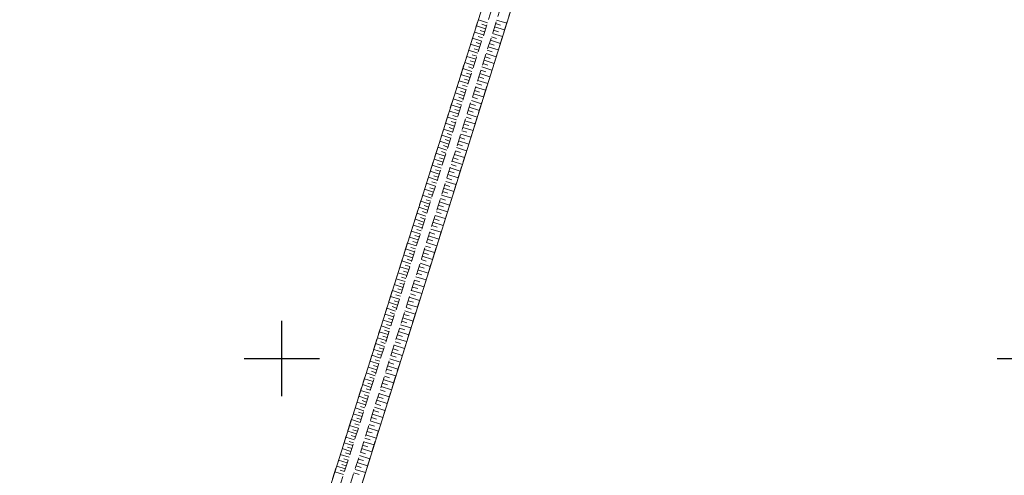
# Model space of a CAD drawing. Header units: metres. Extents: x 5548743 to 5556416, y 5707500 to 5714000.
# Tile 101 of 203: x 5553165 to 5553296, y 5711284 to 5711345. Entities that reach past the tile are written whole.
import ezdxf

# ---------------------------------------------------------------- set-up
doc = ezdxf.new("R2010")
doc.units = ezdxf.units.M
doc.header["$MEASUREMENT"] = 0
doc.linetypes.add('1.5_0.75', pattern=[2.25, 1.5, -0.75])
doc.layers.get('0').update_dxf_attribs({"color": 2, "linetype": 'CONTINUOUS', "lineweight": 5})
for name, color, linetype in [('000 Inne (niezydentyfikowane)', 7, 'CONTINUOUS'), ('skarpa nieumocniona', 7, 'CONTINUOUS'), ('woda stojąca', 7, 'CONTINUOUS'), ('Wstawianie ramki sekcyjnej z opisem', 7, 'CONTINUOUS')]:
    doc.layers.add(name, color=color, linetype=linetype)

# ---------------------------------------------------------------- blocks, each defined once
blk = doc.blocks.new('RAMKA1000K')
at = {"color": 0}
for p, q in [((400, 295), (400, 305)), ((395, 300), (405, 300)), ((495, 300), (505, 300))]:
    blk.add_line(p, q, dxfattribs=at)

msp = doc.modelspace()

# ---------------------------------------------------------------- linework, layer by layer
at = {"layer": '000 Inne (niezydentyfikowane)', "color": 252, "linetype": 'Continuous', "lineweight": 18, "flags": 128}
for points in [[(5553227.33, 5711344.65), (5553226.11, 5711345.04)], [(5553227.2, 5711344.24), (5553226.59, 5711344.44)], [(5553228.4, 5711344.54), (5553229.07, 5711344.33)], [(5553228.54, 5711344.99), (5553229.87, 5711344.57)], [(5553226.81, 5711343.02), (5553225.59, 5711343.41)], [(5553227.07, 5711343.84), (5553225.85, 5711344.22)], [(5553226.94, 5711343.43), (5553226.33, 5711343.62)], [(5553227.98, 5711343.21), (5553229.32, 5711342.79)], [(5553228.12, 5711343.66), (5553228.79, 5711343.45)], [(5553228.26, 5711344.1), (5553229.59, 5711343.68)], [(5553226.55, 5711342.21), (5553225.33, 5711342.6)], [(5553226.42, 5711341.81), (5553225.81, 5711342)], [(5553226.68, 5711342.62), (5553226.07, 5711342.81)], [(5553227.56, 5711341.88), (5553228.23, 5711341.67)], [(5553227.7, 5711342.32), (5553229.04, 5711341.9)], [(5553227.84, 5711342.77), (5553228.51, 5711342.56)], [(5553226.03, 5711340.59), (5553224.82, 5711340.98)], [(5553226.29, 5711341.4), (5553225.08, 5711341.79)], [(5553226.16, 5711341), (5553225.56, 5711341.19)], [(5553227.14, 5711340.55), (5553228.48, 5711340.13)], [(5553227.28, 5711340.99), (5553227.95, 5711340.78)], [(5553227.42, 5711341.44), (5553228.76, 5711341.02)], [(5553225.52, 5711338.97), (5553224.31, 5711339.36)], [(5553225.78, 5711339.78), (5553224.56, 5711340.17)], [(5553225.65, 5711339.38), (5553225.04, 5711339.57)], [(5553225.91, 5711340.19), (5553225.3, 5711340.38)], [(5553226.72, 5711339.21), (5553227.39, 5711339)], [(5553226.86, 5711339.66), (5553228.2, 5711339.24)], [(5553227, 5711340.1), (5553227.67, 5711339.89)], [(5553225.26, 5711338.16), (5553224.05, 5711338.55)], [(5553225.13, 5711337.76), (5553224.53, 5711337.95)], [(5553225.39, 5711338.57), (5553224.78, 5711338.76)], [(5553226.44, 5711338.32), (5553227.11, 5711338.11)], [(5553226.58, 5711338.77), (5553227.92, 5711338.35)], [(5553224.75, 5711336.55), (5553223.54, 5711336.93)], [(5553225.01, 5711337.36), (5553223.79, 5711337.74)], [(5553224.88, 5711336.95), (5553224.27, 5711337.15)], [(5553226.02, 5711336.98), (5553227.36, 5711336.56)], [(5553226.16, 5711337.43), (5553226.83, 5711337.22)], [(5553226.3, 5711337.88), (5553227.64, 5711337.45)], [(5553224.23, 5711334.94), (5553223.03, 5711335.32)], [(5553224.49, 5711335.74), (5553223.28, 5711336.13)], [(5553224.36, 5711335.34), (5553223.76, 5711335.53)], [(5553224.62, 5711336.15), (5553224.01, 5711336.34)], [(5553225.6, 5711335.65), (5553226.27, 5711335.43)], [(5553225.74, 5711336.09), (5553227.08, 5711335.67)], [(5553225.88, 5711336.54), (5553226.55, 5711336.33)], [(5553223.98, 5711334.13), (5553222.77, 5711334.51)], [(5553224.11, 5711334.53), (5553223.5, 5711334.73)], [(5553225.18, 5711334.31), (5553226.52, 5711333.88)], [(5553225.32, 5711334.75), (5553225.99, 5711334.54)], [(5553225.46, 5711335.2), (5553226.8, 5711334.78)], [(5553223.47, 5711332.52), (5553222.26, 5711332.9)], [(5553223.72, 5711333.33), (5553222.51, 5711333.71)], [(5553223.59, 5711332.92), (5553222.99, 5711333.12)], [(5553223.85, 5711333.73), (5553223.25, 5711333.92)], [(5553224.76, 5711332.96), (5553225.43, 5711332.75)], [(5553224.9, 5711333.41), (5553226.24, 5711332.99)], [(5553225.04, 5711333.86), (5553225.71, 5711333.65)], [(5553223.21, 5711331.72), (5553222, 5711332.1)], [(5553223.08, 5711331.32), (5553222.48, 5711331.51)], [(5553223.34, 5711332.12), (5553222.74, 5711332.31)], [(5553224.33, 5711331.62), (5553225.68, 5711331.2)], [(5553224.47, 5711332.07), (5553225.15, 5711331.86)], [(5553224.62, 5711332.52), (5553225.96, 5711332.09)], [(5553222.7, 5711330.11), (5553221.5, 5711330.49)], [(5553222.95, 5711330.91), (5553221.75, 5711331.3)], [(5553222.83, 5711330.51), (5553222.22, 5711330.7)], [(5553223.91, 5711330.28), (5553224.58, 5711330.07)], [(5553224.05, 5711330.73), (5553225.4, 5711330.3)], [(5553224.19, 5711331.17), (5553224.86, 5711330.96)], [(5553222.19, 5711328.51), (5553220.99, 5711328.89)], [(5553222.44, 5711329.31), (5553221.24, 5711329.69)], [(5553222.32, 5711328.91), (5553221.72, 5711329.1)], [(5553222.57, 5711329.71), (5553221.97, 5711329.9)], [(5553223.49, 5711328.93), (5553224.83, 5711328.51)], [(5553223.63, 5711329.38), (5553224.3, 5711329.17)], [(5553223.77, 5711329.83), (5553225.11, 5711329.41)], [(5553221.93, 5711327.71), (5553220.73, 5711328.09)], [(5553221.81, 5711327.31), (5553221.21, 5711327.5)], [(5553222.06, 5711328.11), (5553221.46, 5711328.3)], [(5553223.06, 5711327.59), (5553223.74, 5711327.37)], [(5553223.2, 5711328.03), (5553224.55, 5711327.61)], [(5553223.34, 5711328.48), (5553224.02, 5711328.27)], [(5553221.42, 5711326.11), (5553220.23, 5711326.49)], [(5553221.68, 5711326.91), (5553220.48, 5711327.29)], [(5553221.55, 5711326.51), (5553220.95, 5711326.7)], [(5553222.64, 5711326.24), (5553223.99, 5711325.81)], [(5553222.78, 5711326.69), (5553223.45, 5711326.47)], [(5553222.92, 5711327.14), (5553224.27, 5711326.71)], [(5553220.92, 5711324.51), (5553219.72, 5711324.89)], [(5553221.17, 5711325.31), (5553219.97, 5711325.69)], [(5553221.04, 5711324.91), (5553220.44, 5711325.1)], [(5553221.3, 5711325.71), (5553220.7, 5711325.9)], [(5553222.21, 5711324.89), (5553222.89, 5711324.67)], [(5553222.35, 5711325.34), (5553223.7, 5711324.91)], [(5553222.5, 5711325.79), (5553223.17, 5711325.57)], [(5553220.66, 5711323.71), (5553219.47, 5711324.09)], [(5553220.79, 5711324.11), (5553220.19, 5711324.3)], [(5553221.79, 5711323.54), (5553223.14, 5711323.11)], [(5553221.93, 5711323.99), (5553222.6, 5711323.77)], [(5553222.07, 5711324.44), (5553223.42, 5711324.01)], [(5553220.16, 5711322.12), (5553218.96, 5711322.5)], [(5553220.41, 5711322.91), (5553219.21, 5711323.29)], [(5553220.28, 5711322.52), (5553219.68, 5711322.71)], [(5553220.54, 5711323.31), (5553219.94, 5711323.5)], [(5553221.5, 5711322.64), (5553222.86, 5711322.21)], [(5553221.64, 5711323.09), (5553222.32, 5711322.87)], [(5553219.65, 5711320.53), (5553218.46, 5711320.91)], [(5553219.9, 5711321.32), (5553218.71, 5711321.7)], [(5553219.78, 5711320.92), (5553219.18, 5711321.11)], [(5553220.03, 5711321.72), (5553219.43, 5711321.91)], [(5553221.08, 5711321.28), (5553221.75, 5711321.07)], [(5553221.22, 5711321.73), (5553222.57, 5711321.31)], [(5553221.36, 5711322.18), (5553222.04, 5711321.97)], [(5553219.4, 5711319.73), (5553218.2, 5711320.11)], [(5553219.52, 5711320.13), (5553218.93, 5711320.32)], [(5553220.65, 5711319.93), (5553222.01, 5711319.5)], [(5553220.79, 5711320.38), (5553221.47, 5711320.17)], [(5553220.93, 5711320.83), (5553222.29, 5711320.4)], [(5553218.89, 5711318.14), (5553217.7, 5711318.52)], [(5553219.14, 5711318.94), (5553217.95, 5711319.32)], [(5553219.02, 5711318.54), (5553218.42, 5711318.73)], [(5553219.27, 5711319.33), (5553218.67, 5711319.52)], [(5553220.22, 5711318.57), (5553220.9, 5711318.36)], [(5553220.37, 5711319.02), (5553221.72, 5711318.6)], [(5553220.51, 5711319.48), (5553221.19, 5711319.26)], [(5553218.64, 5711317.35), (5553217.45, 5711317.73)], [(5553218.51, 5711316.95), (5553217.92, 5711317.14)], [(5553218.76, 5711317.75), (5553218.17, 5711317.94)], [(5553219.8, 5711317.21), (5553221.15, 5711316.79)], [(5553219.94, 5711317.67), (5553220.62, 5711317.45)], [(5553220.08, 5711318.12), (5553221.44, 5711317.69)], [(5553218.13, 5711315.77), (5553216.95, 5711316.14)], [(5553218.39, 5711316.56), (5553217.2, 5711316.94)], [(5553218.26, 5711316.16), (5553217.67, 5711316.35)], [(5553219.37, 5711315.86), (5553220.05, 5711315.64)], [(5553219.51, 5711316.31), (5553220.87, 5711315.88)], [(5553219.65, 5711316.76), (5553220.33, 5711316.55)], [(5553217.63, 5711314.18), (5553216.44, 5711314.56)], [(5553217.88, 5711314.97), (5553216.69, 5711315.35)], [(5553217.76, 5711314.58), (5553217.16, 5711314.77)], [(5553218.01, 5711315.37), (5553217.41, 5711315.56)], [(5553218.94, 5711314.5), (5553220.3, 5711314.07)], [(5553219.08, 5711314.95), (5553219.76, 5711314.74)], [(5553219.22, 5711315.4), (5553220.58, 5711314.97)], [(5553217.38, 5711313.39), (5553216.19, 5711313.77)], [(5553217.25, 5711313), (5553216.66, 5711313.19)], [(5553217.5, 5711313.79), (5553216.91, 5711313.98)], [(5553218.51, 5711313.14), (5553219.19, 5711312.92)], [(5553218.65, 5711313.59), (5553220.01, 5711313.16)], [(5553218.8, 5711314.04), (5553219.48, 5711313.83)], [(5553216.88, 5711311.81), (5553215.69, 5711312.19)], [(5553217.13, 5711312.6), (5553215.94, 5711312.98)], [(5553217, 5711312.21), (5553216.41, 5711312.4)], [(5553218.08, 5711311.77), (5553219.44, 5711311.34)], [(5553218.22, 5711312.23), (5553218.91, 5711312.01)], [(5553218.37, 5711312.68), (5553219.73, 5711312.25)], [(5553216.37, 5711310.24), (5553215.19, 5711310.61)], [(5553216.62, 5711311.03), (5553215.44, 5711311.4)], [(5553216.5, 5711310.63), (5553215.91, 5711310.82)], [(5553216.75, 5711311.42), (5553216.16, 5711311.61)], [(5553217.8, 5711310.87), (5553219.16, 5711310.44)], [(5553217.94, 5711311.32), (5553218.62, 5711311.1)], [(5553216.12, 5711309.45), (5553214.94, 5711309.83)], [(5553216, 5711309.06), (5553215.41, 5711309.24)], [(5553216.25, 5711309.84), (5553215.66, 5711310.03)], [(5553217.37, 5711309.5), (5553218.05, 5711309.29)], [(5553217.51, 5711309.96), (5553218.87, 5711309.53)], [(5553217.65, 5711310.41), (5553218.33, 5711310.2)], [(5553215.62, 5711307.88), (5553214.44, 5711308.25)], [(5553215.87, 5711308.66), (5553214.69, 5711309.04)], [(5553215.75, 5711308.27), (5553215.16, 5711308.46)], [(5553216.94, 5711308.14), (5553218.3, 5711307.71)], [(5553217.08, 5711308.59), (5553217.76, 5711308.38)], [(5553217.22, 5711309.05), (5553218.59, 5711308.62)], [(5553215.12, 5711306.31), (5553213.95, 5711306.68)], [(5553215.37, 5711307.09), (5553214.19, 5711307.47)], [(5553215.25, 5711306.7), (5553214.66, 5711306.89)], [(5553215.5, 5711307.48), (5553214.91, 5711307.67)], [(5553216.51, 5711306.77), (5553217.19, 5711306.56)], [(5553216.65, 5711307.23), (5553218.02, 5711306.8)], [(5553216.79, 5711307.68), (5553217.48, 5711307.47)], [(5553214.87, 5711305.52), (5553213.7, 5711305.9)], [(5553214.75, 5711305.13), (5553214.16, 5711305.32)], [(5553215, 5711305.91), (5553214.41, 5711306.1)], [(5553216.08, 5711305.41), (5553217.44, 5711304.97)], [(5553216.22, 5711305.86), (5553216.9, 5711305.65)], [(5553216.36, 5711306.32), (5553217.73, 5711305.89)], [(5553214.37, 5711303.96), (5553213.2, 5711304.33)], [(5553214.62, 5711304.74), (5553213.45, 5711305.11)], [(5553214.5, 5711304.35), (5553213.91, 5711304.53)], [(5553215.64, 5711304.04), (5553216.33, 5711303.82)], [(5553215.79, 5711304.49), (5553217.16, 5711304.06)], [(5553215.93, 5711304.95), (5553216.62, 5711304.73)], [(5553213.88, 5711302.39), (5553212.7, 5711302.76)], [(5553214.13, 5711303.17), (5553212.95, 5711303.55)], [(5553214, 5711302.78), (5553213.41, 5711302.97)], [(5553214.25, 5711303.56), (5553213.66, 5711303.75)], [(5553215.21, 5711302.67), (5553216.58, 5711302.24)], [(5553215.36, 5711303.13), (5553216.04, 5711302.91)], [(5553215.5, 5711303.58), (5553216.87, 5711303.15)], [(5553213.63, 5711301.61), (5553212.46, 5711301.98)], [(5553213.5, 5711301.22), (5553212.92, 5711301.41)], [(5553213.75, 5711302), (5553213.17, 5711302.19)], [(5553214.78, 5711301.3), (5553215.47, 5711301.08)], [(5553214.93, 5711301.76), (5553216.3, 5711301.33)], [(5553215.07, 5711302.21), (5553215.75, 5711302)], [(5553213.13, 5711300.05), (5553211.96, 5711300.42)], [(5553213.38, 5711300.83), (5553212.21, 5711301.2)], [(5553213.26, 5711300.44), (5553212.67, 5711300.62)], [(5553214.49, 5711300.39), (5553215.18, 5711300.17)], [(5553214.64, 5711300.84), (5553216.01, 5711300.41)], [(5553212.64, 5711298.49), (5553211.47, 5711298.86)], [(5553212.88, 5711299.27), (5553211.71, 5711299.64)], [(5553212.76, 5711298.88), (5553212.17, 5711299.06)], [(5553213.01, 5711299.66), (5553212.42, 5711299.84)], [(5553214.06, 5711299.02), (5553215.43, 5711298.58)], [(5553214.21, 5711299.47), (5553214.89, 5711299.26)], [(5553214.35, 5711299.93), (5553215.72, 5711299.5)], [(5553212.39, 5711297.71), (5553211.22, 5711298.08)], [(5553212.26, 5711297.32), (5553211.68, 5711297.51)], [(5553212.51, 5711298.1), (5553211.93, 5711298.29)], [(5553213.63, 5711297.64), (5553214.32, 5711297.43)], [(5553213.78, 5711298.1), (5553215.15, 5711297.67)], [(5553213.92, 5711298.56), (5553214.61, 5711298.34)], [(5553211.89, 5711296.16), (5553210.73, 5711296.53)], [(5553212.14, 5711296.93), (5553210.97, 5711297.3)], [(5553212.02, 5711296.54), (5553211.43, 5711296.73)], [(5553213.2, 5711296.27), (5553214.57, 5711295.84)], [(5553213.34, 5711296.73), (5553214.03, 5711296.51)], [(5553213.49, 5711297.19), (5553214.86, 5711296.75)], [(5553211.4, 5711294.6), (5553210.23, 5711294.97)], [(5553211.64, 5711295.38), (5553210.48, 5711295.75)], [(5553211.52, 5711294.99), (5553210.94, 5711295.18)], [(5553211.77, 5711295.77), (5553211.19, 5711295.95)], [(5553212.77, 5711294.9), (5553213.45, 5711294.68)], [(5553212.91, 5711295.36), (5553214.28, 5711294.92)], [(5553213.05, 5711295.81), (5553213.74, 5711295.6)], [(5553211.15, 5711293.83), (5553209.99, 5711294.2)], [(5553211.03, 5711293.44), (5553210.45, 5711293.62)], [(5553211.27, 5711294.21), (5553210.69, 5711294.4)], [(5553212.33, 5711293.52), (5553213.71, 5711293.09)], [(5553212.48, 5711293.98), (5553213.16, 5711293.76)], [(5553212.62, 5711294.44), (5553214, 5711294.01)], [(5553210.66, 5711292.28), (5553209.5, 5711292.65)], [(5553210.9, 5711293.05), (5553209.74, 5711293.42)], [(5553210.78, 5711292.66), (5553210.2, 5711292.85)], [(5553211.9, 5711292.15), (5553212.59, 5711291.93)], [(5553212.04, 5711292.61), (5553213.42, 5711292.17)], [(5553212.19, 5711293.06), (5553212.88, 5711292.85)], [(5553210.17, 5711290.73), (5553209.01, 5711291.1)], [(5553210.41, 5711291.5), (5553209.25, 5711291.87)], [(5553210.29, 5711291.12), (5553209.71, 5711291.3)], [(5553210.53, 5711291.89), (5553209.95, 5711292.07)], [(5553211.61, 5711291.23), (5553212.3, 5711291.01)], [(5553211.75, 5711291.69), (5553213.13, 5711291.25)], [(5553209.67, 5711289.18), (5553208.52, 5711289.55)], [(5553209.92, 5711289.96), (5553208.76, 5711290.33)], [(5553209.8, 5711289.57), (5553209.22, 5711289.75)], [(5553210.04, 5711290.34), (5553209.46, 5711290.53)], [(5553211.18, 5711289.85), (5553212.55, 5711289.42)], [(5553211.32, 5711290.31), (5553212.01, 5711290.09)], [(5553211.47, 5711290.77), (5553212.84, 5711290.34)], [(5553209.43, 5711288.41), (5553208.27, 5711288.78)], [(5553209.31, 5711288.03), (5553208.73, 5711288.21)], [(5553209.55, 5711288.8), (5553208.97, 5711288.98)], [(5553210.74, 5711288.47), (5553211.43, 5711288.26)], [(5553210.89, 5711288.93), (5553212.27, 5711288.5)], [(5553211.03, 5711289.39), (5553211.72, 5711289.17)], [(5553208.94, 5711286.87), (5553207.78, 5711287.24)], [(5553209.18, 5711287.64), (5553208.03, 5711288.01)], [(5553209.06, 5711287.26), (5553208.48, 5711287.44)], [(5553210.31, 5711287.09), (5553211.69, 5711286.66)], [(5553210.45, 5711287.55), (5553211.14, 5711287.34)], [(5553210.6, 5711288.01), (5553211.98, 5711287.58)], [(5553208.45, 5711285.33), (5553207.29, 5711285.7)], [(5553208.69, 5711286.1), (5553207.54, 5711286.47)], [(5553208.57, 5711285.72), (5553207.99, 5711285.9)], [(5553208.81, 5711286.49), (5553208.24, 5711286.67)], [(5553209.87, 5711285.71), (5553210.56, 5711285.49)], [(5553210.02, 5711286.17), (5553211.4, 5711285.74)], [(5553210.16, 5711286.63), (5553210.85, 5711286.42)], [(5553208.2, 5711284.56), (5553207.05, 5711284.93)], [(5553208.32, 5711284.95), (5553207.75, 5711285.13)], [(5553209.58, 5711284.79), (5553210.27, 5711284.57)], [(5553209.73, 5711285.25), (5553211.11, 5711284.82)]]:
    msp.add_lwpolyline(points, dxfattribs=at)
at = {"layer": 'skarpa nieumocniona', "color": 252, "linetype": '1.5_0.75', "lineweight": 18, "flags": 128}
for points in [[(5553244.6, 5711403.37), (5553198.22, 5711257.08), (5553199.3, 5711256.59), (5553246.12, 5711403.7)], [(5553244.6, 5711403.37), (5553198.22, 5711257.08), (5553199.3, 5711256.59), (5553246.12, 5711403.7)], [(5553201.95, 5711255.35), (5553202.73, 5711258.28), (5553203.16, 5711259.27), (5553204.11, 5711262.54), (5553220.8, 5711315.66), (5553248.32, 5711403.34), (5553247.04, 5711403.71), (5553200.52, 5711256.02)], [(5553201.95, 5711255.35), (5553202.73, 5711258.28), (5553203.16, 5711259.27), (5553204.11, 5711262.54), (5553220.8, 5711315.66), (5553248.32, 5711403.34), (5553247.04, 5711403.71), (5553200.52, 5711256.02)]]:
    msp.add_lwpolyline(points, close=True, dxfattribs=at)
at = {"layer": 'woda stojąca', "color": 141, "linetype": 'Continuous', "lineweight": 18, "flags": 128}
for points in [[(5553071.62, 5711319.05), (5553111.13, 5711299.01), (5553140.19, 5711284.18), (5553198.22, 5711257.08), (5553244.6, 5711403.37), (5553161.58, 5711431.69), (5553111.86, 5711447.85)], [(5553255.98, 5711234.41), (5553280.16, 5711228.04), (5553321.66, 5711224.4), (5553364.46, 5711213.83), (5553373.19, 5711209.02), (5553384.6, 5711204.77), (5553390.94, 5711206.54), (5553456.17, 5711329.11), (5553458.72, 5711335.17), (5553443.19, 5711339.66), (5553367.63, 5711364.25), (5553248.32, 5711403.34), (5553220.8, 5711315.66), (5553204.11, 5711262.54)]]:
    msp.add_lwpolyline(points, close=True, dxfattribs=at)

# ---------------------------------------------------------------- block references
at = {"layer": 'Wstawianie ramki sekcyjnej z opisem', "color": 8, "linetype": 'Continuous', "lineweight": 5}
msp.add_blockref('RAMKA1000K', (5552800, 5711000), dxfattribs=at)
msp.add_blockref('RAMKA1000K', (5552800, 5711000), dxfattribs=at)
msp.add_blockref('RAMKA1000K', (5552800, 5711000), dxfattribs=at)
msp.add_blockref('RAMKA1000K', (5552800, 5711000), dxfattribs=at)

doc.saveas('drawing.dxf')
